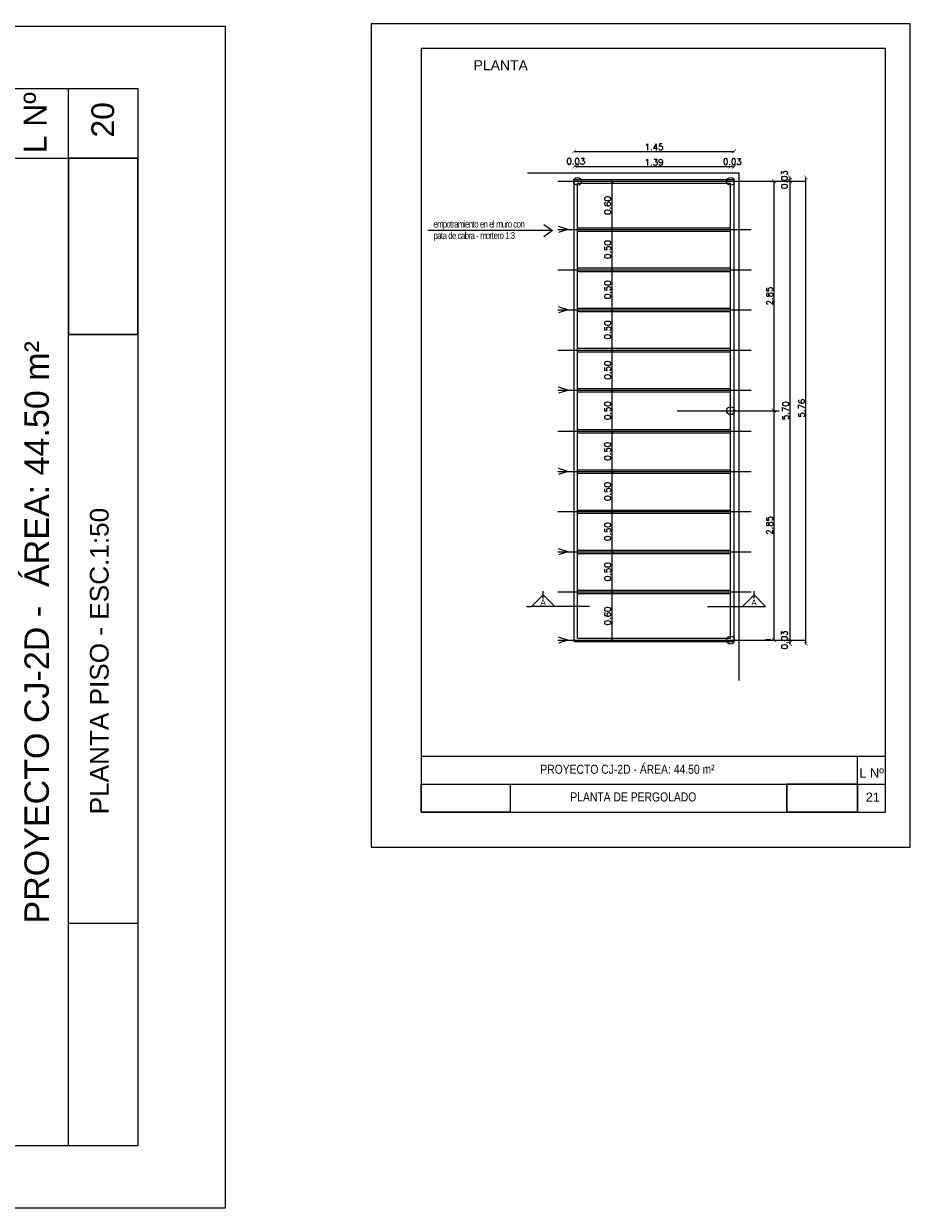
# Model space of a CAD drawing. Header units: millimetres. Extents: x 201 to 840, y 135 to 685.
# Tile 217 of 219: x 425 to 432, y 336 to 345. Entities that reach past the tile are written whole.
import ezdxf

# ---------------------------------------------------------------- set-up
doc = ezdxf.new("R2010")
doc.units = ezdxf.units.MM
doc.linetypes.add('ACAD_ISO10W100', pattern=[18, 12, -3, 0, -3])
doc.linetypes.add('HIDDEN2', pattern=[0.1875, 0.125, -0.0625])
for name, color, linetype in [('01', 1, 'Continuous'), ('03', 3, 'Continuous'), ('04', 4, 'Continuous'), ('COTA DETALLE', 1, 'Continuous'), ('LAMINA', 6, 'Continuous'), ('LINEA DE CORTE', 4, 'Continuous'), ('LLAMADAS', 1, 'Continuous'), ('piso', 1, 'Continuous'), ('PROYECCIONES', 2, 'Continuous'), ('TEXTO LAMINA', 2, 'Continuous')]:
    doc.layers.add(name, color=color, linetype=linetype)
doc.styles.add('ARIAL', font='arial.ttf', dxfattribs={"height": 0.06})
doc.styles.add('ROMANS', font='romans.shx')
doc.styles.get("Standard").update_dxf_attribs({"font": 'arial.ttf'})
doc.dimstyles.new('05', dxfattribs={"dimscale": 0, "dimtxt": 0.09, "dimasz": 0.05, "dimexe": 0, "dimexo": 0, "dimgap": 0, "dimtad": 0, "dimzin": 0, "dimdsep": 46, "dimtxsty": 'Standard', "dimblk": 'OPEN90', "dimcen": 0.25, "dimclrd": 1, "dimclre": 1, "dimclrt": 3, "dimadec": 0, "dimazin": 0, "dimtfac": 1, "dimtofl": 0, "dimtmove": 2, "dimatfit": 3, "dimldrblk": 'BOXFILLED', "dimfxl": 1, "dimtolj": 1, "dimtzin": 0, "dimarcsym": 0})
doc.dimstyles.new('COTAS5', dxfattribs={"dimscale": 0, "dimtxt": 0.05, "dimasz": 0.03, "dimexe": 0.18, "dimexo": 0.06, "dimgap": 0.01, "dimtad": 1, "dimzin": 1, "dimdsep": 46, "dimtxsty": 'ROMANS', "dimblk1": 'ARCHTICK', "dimblk2": 'ARCHTICK', "dimsah": 1, "dimcen": 0.2, "dimse1": 1, "dimse2": 1, "dimclrd": 1, "dimclre": 1, "dimclrt": 2, "dimazin": 0, "dimtfac": 3, "dimtmove": 2, "dimatfit": 3, "dimldrblk": 'ARCHTICK', "dimfxl": 1, "dimtolj": 1, "dimtzin": 0, "dimarcsym": 0})
picture_1 = doc.add_image_def('image1.jpg', size_in_pixel=(635, 198))
picture_2 = doc.add_image_def('image2.png', size_in_pixel=(322, 127))
picture_3 = doc.add_image_def('image5.jpg', size_in_pixel=(635, 198))

# ---------------------------------------------------------------- blocks, each defined once
blk = doc.blocks.new('_ARCHTICK')
at = {"color": 0, "linetype": 'ByBlock', "const_width": 0.15}
blk.add_lwpolyline([(-0.5, -0.5), (0.5, 0.5)], dxfattribs=at)
blk = doc.blocks.new('*D208')
at = {"layer": 'COTA DETALLE', "color": 1, "lineweight": -2, "ltscale": 0.01}
blk.add_line((429.497, 344.2648), (430.724, 344.2648), dxfattribs=at)
at = {"layer": 'DEFPOINTS', "color": 0, "ltscale": 0.01}
for p in [(430.724, 344.2648), (429.497, 344.0223), (430.724, 344.0223)]:
    blk.add_point(p, dxfattribs=at)
at = {"layer": 'COTA DETALLE', "color": 1, "lineweight": -2, "ltscale": 0.01, "xscale": 0.03, "yscale": 0.03, "zscale": 0.03, "rotation": 180}
blk.add_blockref('_ARCHTICK', (429.497, 344.2648), dxfattribs=at)
at = {"layer": 'COTA DETALLE', "color": 1, "lineweight": -2, "ltscale": 0.01, "xscale": 0.03, "yscale": 0.03, "zscale": 0.03}
blk.add_blockref('_ARCHTICK', (430.724, 344.2648), dxfattribs=at)
at = {"layer": 'COTA DETALLE', "color": 2, "ltscale": 0.01, "insert": (430.1105, 344.2998), "char_height": 0.05, "attachment_point": 5, "style": 'ROMANS'}
blk.add_mtext('\\A1;1.39', dxfattribs=at)
blk = doc.blocks.new('*D214')
at = {"layer": 'COTA DETALLE', "color": 1, "lineweight": -2, "ltscale": 0.01}
blk.add_line((429.497, 344.2648), (429.4699, 344.2648), dxfattribs=at)
at = {"layer": 'DEFPOINTS', "color": 0, "ltscale": 0.01}
for p in [(429.4699, 344.2648), (429.4699, 344.1605), (429.497, 344.1469)]:
    blk.add_point(p, dxfattribs=at)
at = {"layer": 'COTA DETALLE', "color": 1, "lineweight": -2, "ltscale": 0.01, "xscale": 0.03, "yscale": 0.03, "zscale": 0.03, "rotation": 180}
blk.add_blockref('_ARCHTICK', (429.4699, 344.2648), dxfattribs=at)
at = {"layer": 'COTA DETALLE', "color": 1, "lineweight": -2, "ltscale": 0.01, "xscale": 0.03, "yscale": 0.03, "zscale": 0.03}
blk.add_blockref('_ARCHTICK', (429.497, 344.2648), dxfattribs=at)
at = {"layer": 'COTA DETALLE', "color": 2, "ltscale": 0.01, "insert": (429.4835, 344.308), "char_height": 0.05, "attachment_point": 5, "style": 'ROMANS'}
blk.add_mtext('\\A1;0.03', dxfattribs=at)
blk = doc.blocks.new('*D215')
at = {"layer": 'COTA DETALLE', "color": 1, "lineweight": -2, "ltscale": 0.01}
blk.add_line((430.724, 344.2648), (430.7511, 344.2648), dxfattribs=at)
at = {"layer": 'DEFPOINTS', "color": 0, "ltscale": 0.01}
for p in [(430.7511, 344.2648), (430.724, 344.1469), (430.7511, 344.1605)]:
    blk.add_point(p, dxfattribs=at)
at = {"layer": 'COTA DETALLE', "color": 1, "lineweight": -2, "ltscale": 0.01, "xscale": 0.03, "yscale": 0.03, "zscale": 0.03, "rotation": 180}
blk.add_blockref('_ARCHTICK', (430.724, 344.2648), dxfattribs=at)
at = {"layer": 'COTA DETALLE', "color": 1, "lineweight": -2, "ltscale": 0.01, "xscale": 0.03, "yscale": 0.03, "zscale": 0.03}
blk.add_blockref('_ARCHTICK', (430.7511, 344.2648), dxfattribs=at)
at = {"layer": 'COTA DETALLE', "color": 2, "ltscale": 0.01, "insert": (430.7375, 344.3049), "char_height": 0.05, "attachment_point": 5, "style": 'ROMANS'}
blk.add_mtext('\\A1;0.03', dxfattribs=at)
blk = doc.blocks.new('*D209')
at = {"layer": 'COTA DETALLE', "color": 1, "lineweight": -2, "ltscale": 0.01}
blk.add_line((431.2, 344.1469), (431.2, 344.1786), dxfattribs=at)
at = {"layer": 'DEFPOINTS', "color": 0, "ltscale": 0.01}
for p in [(430.724, 344.1786), (430.724, 344.1469), (431.2, 344.1786)]:
    blk.add_point(p, dxfattribs=at)
at = {"layer": 'COTA DETALLE', "color": 1, "lineweight": -2, "ltscale": 0.01, "xscale": 0.03, "yscale": 0.03, "zscale": 0.03}
for p, rotation in [((431.2, 344.1786), 90), ((431.2, 344.1469), 270)]:
    blk.add_blockref('_ARCHTICK', p, dxfattribs=dict(at, rotation=rotation))
at = {"layer": 'COTA DETALLE', "color": 2, "ltscale": 0.01, "insert": (431.1555, 344.1605), "char_height": 0.05, "attachment_point": 5, "rotation": 90, "style": 'ROMANS'}
blk.add_mtext('\\A1;0.03', dxfattribs=at)
blk = doc.blocks.new('*D216')
at = {"layer": 'COTA DETALLE', "color": 1, "lineweight": -2, "ltscale": 0.01}
blk.add_line((429.4699, 344.3871), (430.7511, 344.3871), dxfattribs=at)
at = {"layer": 'DEFPOINTS', "color": 0, "ltscale": 0.01}
for p in [(430.7511, 344.3871), (429.4699, 344.1605), (430.7511, 344.1605)]:
    blk.add_point(p, dxfattribs=at)
at = {"layer": 'COTA DETALLE', "color": 1, "lineweight": -2, "ltscale": 0.01, "xscale": 0.03, "yscale": 0.03, "zscale": 0.03, "rotation": 180}
blk.add_blockref('_ARCHTICK', (429.4699, 344.3871), dxfattribs=at)
at = {"layer": 'COTA DETALLE', "color": 1, "lineweight": -2, "ltscale": 0.01, "xscale": 0.03, "yscale": 0.03, "zscale": 0.03}
blk.add_blockref('_ARCHTICK', (430.7511, 344.3871), dxfattribs=at)
at = {"layer": 'COTA DETALLE', "color": 2, "ltscale": 0.01, "insert": (430.1105, 344.4221), "char_height": 0.05, "attachment_point": 5, "style": 'ROMANS'}
blk.add_mtext('\\A1;1.45', dxfattribs=at)
blk = doc.blocks.new('*D210')
at = {"layer": 'COTA DETALLE', "color": 1, "lineweight": -2, "ltscale": 0.01}
blk.add_line((431.2, 340.4377), (431.2, 340.4693), dxfattribs=at)
at = {"layer": 'DEFPOINTS', "color": 0, "ltscale": 0.01}
for p in [(430.724, 340.4693), (431.2, 340.4693), (430.724, 340.4377)]:
    blk.add_point(p, dxfattribs=at)
at = {"layer": 'COTA DETALLE', "color": 1, "lineweight": -2, "ltscale": 0.01, "xscale": 0.03, "yscale": 0.03, "zscale": 0.03}
for p, rotation in [((431.2, 340.4693), 90), ((431.2, 340.4377), 270)]:
    blk.add_blockref('_ARCHTICK', p, dxfattribs=dict(at, rotation=rotation))
at = {"layer": 'COTA DETALLE', "color": 2, "ltscale": 0.01, "insert": (431.1555, 340.4706), "char_height": 0.05, "attachment_point": 5, "rotation": 90, "style": 'ROMANS'}
blk.add_mtext('\\A1;0.03', dxfattribs=at)
blk = doc.blocks.new('*D211')
at = {"layer": 'COTA DETALLE', "color": 1, "lineweight": -2, "ltscale": 0.01}
blk.add_line((431.2, 340.4693), (431.2, 344.1469), dxfattribs=at)
at = {"layer": 'DEFPOINTS', "color": 0, "ltscale": 0.01}
for p in [(430.724, 344.1469), (431.2, 344.1469), (430.724, 340.4693)]:
    blk.add_point(p, dxfattribs=at)
at = {"layer": 'COTA DETALLE', "color": 1, "lineweight": -2, "ltscale": 0.01, "xscale": 0.03, "yscale": 0.03, "zscale": 0.03}
for p, rotation in [((431.2, 344.1469), 90), ((431.2, 340.4693), 270)]:
    blk.add_blockref('_ARCHTICK', p, dxfattribs=dict(at, rotation=rotation))
at = {"layer": 'COTA DETALLE', "color": 2, "ltscale": 0.01, "insert": (431.165, 342.3081), "char_height": 0.05, "attachment_point": 5, "rotation": 90, "style": 'ROMANS'}
blk.add_mtext('\\A1;5.70', dxfattribs=at)
blk = doc.blocks.new('*D212')
at = {"layer": 'COTA DETALLE', "color": 1, "lineweight": -2, "ltscale": 0.01}
blk.add_line((431.0719, 342.3081), (431.0719, 344.1469), dxfattribs=at)
at = {"layer": 'DEFPOINTS', "color": 0, "ltscale": 0.01}
for p in [(430.6673, 344.1469), (431.0719, 344.1469), (430.724, 342.3081)]:
    blk.add_point(p, dxfattribs=at)
at = {"layer": 'COTA DETALLE', "color": 1, "lineweight": -2, "ltscale": 0.01, "xscale": 0.03, "yscale": 0.03, "zscale": 0.03}
for p, rotation in [((431.0719, 344.1469), 90), ((431.0719, 342.3081), 270)]:
    blk.add_blockref('_ARCHTICK', p, dxfattribs=dict(at, rotation=rotation))
at = {"layer": 'COTA DETALLE', "color": 2, "ltscale": 0.01, "insert": (431.0369, 343.2275), "char_height": 0.05, "attachment_point": 5, "rotation": 90, "style": 'ROMANS'}
blk.add_mtext('\\A1;2.85', dxfattribs=at)
blk = doc.blocks.new('*D213')
at = {"layer": 'COTA DETALLE', "color": 1, "lineweight": -2, "ltscale": 0.01}
blk.add_line((431.0719, 340.4693), (431.0719, 342.3081), dxfattribs=at)
at = {"layer": 'DEFPOINTS', "color": 0, "ltscale": 0.01}
for p in [(430.724, 342.3081), (431.0719, 342.3081), (430.6673, 340.4693)]:
    blk.add_point(p, dxfattribs=at)
at = {"layer": 'COTA DETALLE', "color": 1, "lineweight": -2, "ltscale": 0.01, "xscale": 0.03, "yscale": 0.03, "zscale": 0.03}
for p, rotation in [((431.0719, 342.3081), 90), ((431.0719, 340.4693), 270)]:
    blk.add_blockref('_ARCHTICK', p, dxfattribs=dict(at, rotation=rotation))
at = {"layer": 'COTA DETALLE', "color": 2, "ltscale": 0.01, "insert": (431.0369, 341.3887), "char_height": 0.05, "attachment_point": 5, "rotation": 90, "style": 'ROMANS'}
blk.add_mtext('\\A1;2.85', dxfattribs=at)
blk = doc.blocks.new('*D217')
at = {"layer": '01', "color": 1, "lineweight": -2}
blk.add_line((429.7742, 340.4693), (429.7742, 340.8557), dxfattribs=at)
at = {"layer": 'DEFPOINTS', "color": 0}
for p in [(429.7742, 340.8557), (429.8597, 340.8557), (429.8597, 340.4693)]:
    blk.add_point(p, dxfattribs=at)
at = {"layer": '01', "color": 1, "lineweight": -2, "xscale": 0.03, "yscale": 0.03, "zscale": 0.03}
for p, rotation in [((429.7742, 340.8557), 90), ((429.7742, 340.4693), 270)]:
    blk.add_blockref('_ARCHTICK', p, dxfattribs=dict(at, rotation=rotation))
at = {"layer": '01', "color": 2, "insert": (429.7392, 340.6625), "char_height": 0.05, "attachment_point": 5, "rotation": 90, "style": 'ROMANS'}
blk.add_mtext('\\A1;0.60', dxfattribs=at)
blk = doc.blocks.new('*D218')
at = {"layer": '01', "color": 1, "lineweight": -2}
blk.add_line((429.7742, 340.8557), (429.7742, 341.1777), dxfattribs=at)
at = {"layer": 'DEFPOINTS', "color": 0}
for p in [(429.7742, 341.1777), (429.8597, 341.1777), (429.8597, 340.8557)]:
    blk.add_point(p, dxfattribs=at)
at = {"layer": '01', "color": 1, "lineweight": -2, "xscale": 0.03, "yscale": 0.03, "zscale": 0.03}
for p, rotation in [((429.7742, 341.1777), 90), ((429.7742, 340.8557), 270)]:
    blk.add_blockref('_ARCHTICK', p, dxfattribs=dict(at, rotation=rotation))
at = {"layer": '01', "color": 2, "insert": (429.7392, 341.0167), "char_height": 0.05, "attachment_point": 5, "rotation": 90, "style": 'ROMANS'}
blk.add_mtext('\\A1;0.50', dxfattribs=at)
blk = doc.blocks.new('*D219')
at = {"layer": '01', "color": 1, "lineweight": -2}
blk.add_line((429.7742, 341.1777), (429.7742, 341.4997), dxfattribs=at)
at = {"layer": 'DEFPOINTS', "color": 0}
for p in [(429.7742, 341.4997), (429.8597, 341.4997), (429.8597, 341.1777)]:
    blk.add_point(p, dxfattribs=at)
at = {"layer": '01', "color": 1, "lineweight": -2, "xscale": 0.03, "yscale": 0.03, "zscale": 0.03}
for p, rotation in [((429.7742, 341.4997), 90), ((429.7742, 341.1777), 270)]:
    blk.add_blockref('_ARCHTICK', p, dxfattribs=dict(at, rotation=rotation))
at = {"layer": '01', "color": 2, "insert": (429.7392, 341.3387), "char_height": 0.05, "attachment_point": 5, "rotation": 90, "style": 'ROMANS'}
blk.add_mtext('\\A1;0.50', dxfattribs=at)
blk = doc.blocks.new('*D220')
at = {"layer": '01', "color": 1, "lineweight": -2}
blk.add_line((429.7742, 341.4997), (429.7742, 341.8217), dxfattribs=at)
at = {"layer": 'DEFPOINTS', "color": 0}
for p in [(429.7742, 341.8217), (429.8597, 341.8217), (429.8597, 341.4997)]:
    blk.add_point(p, dxfattribs=at)
at = {"layer": '01', "color": 1, "lineweight": -2, "xscale": 0.03, "yscale": 0.03, "zscale": 0.03}
for p, rotation in [((429.7742, 341.8217), 90), ((429.7742, 341.4997), 270)]:
    blk.add_blockref('_ARCHTICK', p, dxfattribs=dict(at, rotation=rotation))
at = {"layer": '01', "color": 2, "insert": (429.7392, 341.6607), "char_height": 0.05, "attachment_point": 5, "rotation": 90, "style": 'ROMANS'}
blk.add_mtext('\\A1;0.50', dxfattribs=at)
blk = doc.blocks.new('*D221')
at = {"layer": '01', "color": 1, "lineweight": -2}
blk.add_line((429.7742, 341.8217), (429.7742, 342.1437), dxfattribs=at)
at = {"layer": 'DEFPOINTS', "color": 0}
for p in [(429.7742, 342.1437), (429.8597, 342.1437), (429.8597, 341.8217)]:
    blk.add_point(p, dxfattribs=at)
at = {"layer": '01', "color": 1, "lineweight": -2, "xscale": 0.03, "yscale": 0.03, "zscale": 0.03}
for p, rotation in [((429.7742, 342.1437), 90), ((429.7742, 341.8217), 270)]:
    blk.add_blockref('_ARCHTICK', p, dxfattribs=dict(at, rotation=rotation))
at = {"layer": '01', "color": 2, "insert": (429.7392, 341.9827), "char_height": 0.05, "attachment_point": 5, "rotation": 90, "style": 'ROMANS'}
blk.add_mtext('\\A1;0.50', dxfattribs=at)
blk = doc.blocks.new('*D222')
at = {"layer": '01', "color": 1, "lineweight": -2}
blk.add_line((429.7742, 342.1437), (429.7742, 342.4725), dxfattribs=at)
at = {"layer": 'DEFPOINTS', "color": 0}
for p in [(429.7742, 342.4725), (429.8597, 342.4725), (429.8597, 342.1437)]:
    blk.add_point(p, dxfattribs=at)
at = {"layer": '01', "color": 1, "lineweight": -2, "xscale": 0.03, "yscale": 0.03, "zscale": 0.03}
for p, rotation in [((429.7742, 342.4725), 90), ((429.7742, 342.1437), 270)]:
    blk.add_blockref('_ARCHTICK', p, dxfattribs=dict(at, rotation=rotation))
at = {"layer": '01', "color": 2, "insert": (429.7392, 342.3081), "char_height": 0.05, "attachment_point": 5, "rotation": 90, "style": 'ROMANS'}
blk.add_mtext('\\A1;0.50', dxfattribs=at)
blk = doc.blocks.new('*D223')
at = {"layer": '01', "color": 1, "lineweight": -2}
blk.add_line((429.7742, 342.4725), (429.7742, 342.7945), dxfattribs=at)
at = {"layer": 'DEFPOINTS', "color": 0}
for p in [(429.7742, 342.7945), (429.8597, 342.7945), (429.8597, 342.4725)]:
    blk.add_point(p, dxfattribs=at)
at = {"layer": '01', "color": 1, "lineweight": -2, "xscale": 0.03, "yscale": 0.03, "zscale": 0.03}
for p, rotation in [((429.7742, 342.7945), 90), ((429.7742, 342.4725), 270)]:
    blk.add_blockref('_ARCHTICK', p, dxfattribs=dict(at, rotation=rotation))
at = {"layer": '01', "color": 2, "insert": (429.7392, 342.6335), "char_height": 0.05, "attachment_point": 5, "rotation": 90, "style": 'ROMANS'}
blk.add_mtext('\\A1;0.50', dxfattribs=at)
blk = doc.blocks.new('*D224')
at = {"layer": '01', "color": 1, "lineweight": -2}
blk.add_line((429.7742, 342.7945), (429.7742, 343.1165), dxfattribs=at)
at = {"layer": 'DEFPOINTS', "color": 0}
for p in [(429.7742, 343.1165), (429.8597, 343.1165), (429.8597, 342.7945)]:
    blk.add_point(p, dxfattribs=at)
at = {"layer": '01', "color": 1, "lineweight": -2, "xscale": 0.03, "yscale": 0.03, "zscale": 0.03}
for p, rotation in [((429.7742, 343.1165), 90), ((429.7742, 342.7945), 270)]:
    blk.add_blockref('_ARCHTICK', p, dxfattribs=dict(at, rotation=rotation))
at = {"layer": '01', "color": 2, "insert": (429.7392, 342.9555), "char_height": 0.05, "attachment_point": 5, "rotation": 90, "style": 'ROMANS'}
blk.add_mtext('\\A1;0.50', dxfattribs=at)
blk = doc.blocks.new('*D225')
at = {"layer": '01', "color": 1, "lineweight": -2}
blk.add_line((429.7742, 343.1165), (429.7742, 343.4385), dxfattribs=at)
at = {"layer": 'DEFPOINTS', "color": 0}
for p in [(429.7742, 343.4385), (429.8597, 343.4385), (429.8597, 343.1165)]:
    blk.add_point(p, dxfattribs=at)
at = {"layer": '01', "color": 1, "lineweight": -2, "xscale": 0.03, "yscale": 0.03, "zscale": 0.03}
for p, rotation in [((429.7742, 343.4385), 90), ((429.7742, 343.1165), 270)]:
    blk.add_blockref('_ARCHTICK', p, dxfattribs=dict(at, rotation=rotation))
at = {"layer": '01', "color": 2, "insert": (429.7392, 343.2775), "char_height": 0.05, "attachment_point": 5, "rotation": 90, "style": 'ROMANS'}
blk.add_mtext('\\A1;0.50', dxfattribs=at)
blk = doc.blocks.new('*D226')
at = {"layer": '01', "color": 1, "lineweight": -2}
blk.add_line((429.7742, 343.4385), (429.7742, 343.7605), dxfattribs=at)
at = {"layer": 'DEFPOINTS', "color": 0}
for p in [(429.7742, 343.7605), (429.8597, 343.7605), (429.8597, 343.4385)]:
    blk.add_point(p, dxfattribs=at)
at = {"layer": '01', "color": 1, "lineweight": -2, "xscale": 0.03, "yscale": 0.03, "zscale": 0.03}
for p, rotation in [((429.7742, 343.7605), 90), ((429.7742, 343.4385), 270)]:
    blk.add_blockref('_ARCHTICK', p, dxfattribs=dict(at, rotation=rotation))
at = {"layer": '01', "color": 2, "insert": (429.7392, 343.5995), "char_height": 0.05, "attachment_point": 5, "rotation": 90, "style": 'ROMANS'}
blk.add_mtext('\\A1;0.50', dxfattribs=at)
blk = doc.blocks.new('*D227')
at = {"layer": '01', "color": 1, "lineweight": -2}
blk.add_line((429.7742, 343.7605), (429.7742, 344.1469), dxfattribs=at)
at = {"layer": 'DEFPOINTS', "color": 0}
for p in [(429.7742, 344.1469), (429.8597, 344.1469), (429.8597, 343.7605)]:
    blk.add_point(p, dxfattribs=at)
at = {"layer": '01', "color": 1, "lineweight": -2, "xscale": 0.03, "yscale": 0.03, "zscale": 0.03}
for p, rotation in [((429.7742, 344.1469), 90), ((429.7742, 343.7605), 270)]:
    blk.add_blockref('_ARCHTICK', p, dxfattribs=dict(at, rotation=rotation))
at = {"layer": '01', "color": 2, "insert": (429.7392, 343.9537), "char_height": 0.05, "attachment_point": 5, "rotation": 90, "style": 'ROMANS'}
blk.add_mtext('\\A1;0.60', dxfattribs=at)

msp = doc.modelspace()

# ---------------------------------------------------------------- linework, layer by layer
at = {"color": 250, "linetype": 'ACAD_ISO10W100', "ltscale": 0.5}
for p, q in [((429.3397, 344.1469), (431.3272, 344.1469)), ((429.3397, 343.7605), (430.8887, 343.7605)), ((429.3397, 343.4385), (430.8887, 343.4385)), ((429.3397, 343.1165), (430.8887, 343.1165)), ((429.3397, 342.7945), (430.8887, 342.7945)), ((429.3397, 342.4725), (430.8887, 342.4725)), ((430.2951, 342.3081), (431.1125, 342.3081)), ((429.3397, 342.1437), (430.8887, 342.1437)), ((429.3397, 341.8217), (430.8887, 341.8217)), ((429.3397, 341.4997), (430.8887, 341.4997)), ((429.3397, 341.1777), (430.8887, 341.1777)), ((429.3397, 340.8557), (430.8887, 340.8557)), ((429.3397, 340.4693), (431.3272, 340.4693))]:
    msp.add_line(p, q, dxfattribs=at)
at = {"layer": '01'}
for points in [[(425.9737, 342.9196), (425.9737, 344.332), (425.4166, 344.332), (425.4166, 342.9196)], [(431.1747, 339.0905), (431.7404, 339.0905), (431.7404, 339.3136), (431.1747, 339.3136)]]:
    msp.add_lwpolyline(points, close=True, dxfattribs=at)
at = {"layer": '03', "linetype": 'HIDDEN2', "ltscale": 0.1}
for p, q in [((429.4199, 343.7605), (429.3455, 343.7845)), ((429.4199, 343.7594), (429.3455, 343.7355)), ((429.4199, 343.7605), (429.4949, 343.7605)), ((429.4199, 343.1165), (429.3455, 343.1405)), ((429.4199, 343.1154), (429.3455, 343.0915)), ((429.4199, 343.1165), (429.4949, 343.1165)), ((429.4199, 342.4725), (429.3455, 342.4965)), ((429.4199, 342.4714), (429.3455, 342.4475)), ((429.4199, 342.4725), (429.4949, 342.4725)), ((429.4199, 341.8217), (429.3455, 341.8456)), ((429.4199, 341.8206), (429.3455, 341.7966)), ((429.4199, 341.8217), (429.4949, 341.8217)), ((429.4199, 341.1777), (429.3455, 341.2016)), ((429.4199, 341.1766), (429.3455, 341.1526)), ((429.4199, 341.1777), (429.4949, 341.1777)), ((429.4199, 340.4699), (429.3455, 340.4938)), ((429.4199, 340.4687), (429.3455, 340.4448)), ((429.4199, 340.4699), (429.4949, 340.4699))]:
    msp.add_line(p, q, dxfattribs=at)
at = {"layer": '04', "color": 7, "ltscale": 0.0036}
for centre in [(429.497, 344.1469), (430.724, 344.1469), (430.724, 342.3081), (430.724, 340.4693)]:
    msp.add_circle(centre, 0.0316, dxfattribs=at)
at = {"layer": 'COTA DETALLE', "color": 1, "ltscale": 0.01}
msp.add_line((431.3272, 340.4377), (431.3272, 344.1786), dxfattribs=at)
at = {"layer": 'LAMINA', "color": 7}
for p, q in [((411.4261, 345.3909), (426.6737, 345.3909)), ((426.6737, 345.3909), (426.6737, 335.9143)), ((426.6737, 335.9143), (411.4261, 335.9143))]:
    msp.add_line(p, q, dxfattribs=at)
at = {"layer": 'LAMINA'}
for p, q in [((411.9261, 344.8909), (425.9737, 344.8909)), ((425.9737, 336.4143), (411.9261, 336.4143))]:
    msp.add_line(p, q, dxfattribs=at)
at = {"layer": 'LAMINA', "color": 2}
for p, q in [((425.9737, 344.8909), (425.9737, 336.4143)), ((424.8595, 344.332), (425.9737, 344.332))]:
    msp.add_line(p, q, dxfattribs=at)
at = {"layer": 'LAMINA', "color": 2, "ltscale": 0.01}
for p, q in [((431.9639, 339.5362), (428.2439, 339.5362)), ((431.7404, 339.0905), (431.7404, 339.5362))]:
    msp.add_line(p, q, dxfattribs=at)
at = {"layer": 'LAMINA', "color": 7}
msp.add_lwpolyline([(432.1639, 338.8105), (432.1639, 345.4105), (427.8439, 345.4105), (427.8439, 338.8105)], close=True, dxfattribs=at)
at = {"layer": 'LAMINA'}
msp.add_lwpolyline([(431.9639, 339.0905), (431.9639, 345.2105), (428.2439, 345.2105), (428.2439, 339.0905)], close=True, dxfattribs=at)
at = {"layer": 'LAMINA', "color": 1}
msp.add_lwpolyline([(425.4166, 336.4143), (425.4166, 344.8909)], dxfattribs=at)
at = {"layer": 'LAMINA', "color": 1, "ltscale": 0.01}
msp.add_lwpolyline([(428.2439, 339.3133), (431.9639, 339.3133)], dxfattribs=at)
at = {"layer": 'LINEA DE CORTE', "color": 1}
for p, q in [((429.2216, 340.8026), (429.2216, 340.8605)), ((430.9122, 340.8026), (430.9122, 340.8605)), ((429.0878, 340.739), (429.1291, 340.739)), ((429.0878, 340.739), (429.1291, 340.739)), ((429.0878, 340.739), (429.1291, 340.739)), ((429.0878, 340.739), (429.1291, 340.739)), ((431.0461, 340.4707), (431.0047, 340.4707))]:
    msp.add_line(p, q, dxfattribs=at)
at = {"layer": 'LINEA DE CORTE'}
for points in [[(429.594, 340.739), (429.1291, 340.739), (429.2216, 340.8315), (429.3141, 340.739)], [(430.5398, 340.739), (431.0047, 340.739), (430.9122, 340.8315), (430.8197, 340.739)]]:
    msp.add_lwpolyline(points, dxfattribs=at)
at = {"layer": 'piso'}
for p, q in [((429.0973, 344.2145), (430.7907, 344.2145)), ((430.7907, 344.2145), (430.7907, 340.1461))]:
    msp.add_line(p, q, dxfattribs=at)
at = {"layer": 'PROYECCIONES', "color": 1}
for p, q in [((429.4699, 340.4571), (429.4699, 344.1605)), ((429.4699, 344.1605), (430.7511, 344.1605)), ((429.497, 344.1469), (430.724, 344.1469)), ((430.7511, 340.4571), (430.7511, 344.1605)), ((429.497, 340.4842), (429.497, 344.1334)), ((429.497, 344.1334), (430.724, 344.1334)), ((430.724, 340.4842), (430.724, 344.1334)), ((429.497, 343.7741), (430.724, 343.7741)), ((429.497, 343.747), (430.724, 343.747)), ((429.497, 343.4521), (430.724, 343.4521)), ((429.497, 343.425), (430.724, 343.425)), ((429.497, 343.1301), (430.724, 343.1301)), ((429.497, 343.103), (430.724, 343.103)), ((429.497, 342.8081), (430.724, 342.8081)), ((429.497, 342.781), (430.724, 342.781)), ((429.497, 342.4861), (430.724, 342.4861)), ((429.497, 342.459), (430.724, 342.459)), ((429.497, 342.1573), (430.724, 342.1573)), ((429.497, 342.1302), (430.724, 342.1302)), ((429.497, 341.8353), (430.724, 341.8353)), ((429.497, 341.8082), (430.724, 341.8082)), ((429.497, 341.5113), (430.724, 341.5113)), ((429.497, 341.4862), (430.724, 341.4862)), ((429.497, 341.1913), (430.724, 341.1913)), ((429.497, 341.1642), (430.724, 341.1642)), ((429.497, 340.8693), (430.724, 340.8693)), ((429.497, 340.8422), (430.724, 340.8422)), ((429.4699, 340.4571), (430.7511, 340.4571)), ((429.497, 340.4842), (430.724, 340.4842))]:
    msp.add_line(p, q, dxfattribs=at)

# ---------------------------------------------------------------- block references
at = {"layer": 'COTA DETALLE', "color": 1, "ltscale": 0.01, "xscale": 0.03, "yscale": 0.03, "zscale": 0.03}
for p, rotation in [((431.3272, 344.1786), 90), ((431.3272, 340.4377), 270)]:
    msp.add_blockref('_ARCHTICK', p, dxfattribs=dict(at, rotation=rotation))

# ---------------------------------------------------------------- texts
at = {"layer": 'COTA DETALLE', "color": 2, "ltscale": 0.01, "insert": (431.2922, 342.3291), "char_height": 0.05, "attachment_point": 5, "rotation": 90, "style": 'ROMANS'}
msp.add_mtext('\\A1;5.76', dxfattribs=at)
at = {"layer": 'LINEA DE CORTE', "style": 'ARIAL'}
for p in [(429.1991, 340.7481), (430.8897, 340.7466)]:
    msp.add_attdef('A', p, 'LETRA...', height=0.04716, dxfattribs=at)
at = {"layer": 'LLAMADAS', "color": 2, "ltscale": 0.01, "insert": (428.3423, 343.8317), "char_height": 0.055, "width": 1.289382, "attachment_point": 1, "style": 'ARIAL'}
msp.add_mtext('\\A1;{\\fTechnic|b0|i0|c2|p2;\\T0.8;empotramiento en el muro con\\Ppata de cabra - mortero 1:3}', dxfattribs=at)
at = {"layer": 'TEXTO LAMINA', "color": 4, "style": 'ARIAL'}
for s, p in [('L Nº', (425.2424, 344.3717)), ('20', (425.7838, 344.4982))]:
    msp.add_text(s, height=0.18244, rotation=90, dxfattribs=at).set_placement(p)
at = {"layer": 'TEXTO LAMINA', "style": 'ARIAL'}
msp.add_text('PROYECTO CJ-2D -  ÁREA: 44.50 m²', height=0.195309, rotation=90, dxfattribs=at).set_placement((425.2604, 338.1969))
at = {"layer": 'TEXTO LAMINA', "color": 2, "style": 'ARIAL'}
msp.add_text('PLANTA PISO - ESC.1:50', height=0.15, rotation=90, dxfattribs=at).set_placement((425.7394, 339.0725))
at = {"layer": 'TEXTO LAMINA', "color": 4, "style": 'ARIAL'}
for s, p in [('L Nº', (431.7562, 339.3671)), ('21', (431.8068, 339.1739))]:
    msp.add_text(s, height=0.07298, dxfattribs=at).set_placement(p)
at = {"layer": 'TEXTO LAMINA', "color": 2, "insert": (428.0349, 345.1173), "char_height": 0.08, "width": 2.225338, "attachment_point": 1, "style": 'ARIAL'}
msp.add_mtext('\\pi0.6296;PLANTA ', dxfattribs=at)
at = {"layer": 'TEXTO LAMINA', "char_height": 0.07245, "attachment_point": 1, "style": 'ARIAL'}
for s, insert in [('{\\fTechnic|b0|i0|c2|p2;PROYECTO CJ-2D - ÁREA: 44.50 m²}', (429.1986, 339.47)), ('{\\fTechnic|b0|i0|c2|p2;PLANTA DE PERGOLADO}', (429.4393, 339.248))]:
    msp.add_mtext_dynamic_manual_height_columns(s, width=4.338061, gutter_width=12.5, heights=[0], dxfattribs=dict(at, insert=insert))

# ---------------------------------------------------------------- dimensions: what is measured, and where the dimension line sits
at = {"layer": '01'}
for base, p1, p2, text, picture, middle in [((429.7742, 344.1469), (429.8597, 343.7605), (429.8597, 344.1469), '0.60', '*D227', (429.7392, 343.9537)), ((429.7742, 343.7605), (429.8597, 343.4385), (429.8597, 343.7605), '0.50', '*D226', (429.7392, 343.5995)), ((429.7742, 343.4385), (429.8597, 343.1165), (429.8597, 343.4385), '0.50', '*D225', (429.7392, 343.2775)), ((429.7742, 343.1165), (429.8597, 342.7945), (429.8597, 343.1165), '0.50', '*D224', (429.7392, 342.9555)), ((429.7742, 342.7945), (429.8597, 342.4725), (429.8597, 342.7945), '0.50', '*D223', (429.7392, 342.6335)), ((429.7742, 342.4725), (429.8597, 342.1437), (429.8597, 342.4725), '0.50', '*D222', (429.7392, 342.3081)), ((429.7742, 342.1437), (429.8597, 341.8217), (429.8597, 342.1437), '0.50', '*D221', (429.7392, 341.9827)), ((429.7742, 341.8217), (429.8597, 341.4997), (429.8597, 341.8217), '0.50', '*D220', (429.7392, 341.6607)), ((429.7742, 341.4997), (429.8597, 341.1777), (429.8597, 341.4997), '0.50', '*D219', (429.7392, 341.3387)), ((429.7742, 341.1777), (429.8597, 340.8557), (429.8597, 341.1777), '0.50', '*D218', (429.7392, 341.0167)), ((429.7742, 340.8557), (429.8597, 340.4693), (429.8597, 340.8557), '0.60', '*D217', (429.7392, 340.6625))]:
    dim = msp.add_linear_dim(base=base, p1=p1, p2=p2, angle=270, text=text, dimstyle='COTAS5', override={"dimscale": 1}, dxfattribs=at)
    dim.commit()
    dim.dimension.update_dxf_attribs({"geometry": picture, "text_midpoint": middle})
at = {"layer": 'COTA DETALLE', "ltscale": 0.01}
for base, p1, p2, text, picture, middle in [((430.7511, 344.3871), (429.4699, 344.1605), (430.7511, 344.1605), '1.45', '*D216', (430.1105, 344.4221)), ((430.724, 344.2648), (429.497, 344.0223), (430.724, 344.0223), '1.39', '*D208', (430.1105, 344.2998))]:
    dim = msp.add_linear_dim(base=base, p1=p1, p2=p2, text=text, dimstyle='COTAS5', override={"dimscale": 1}, dxfattribs=at)
    dim.commit()
    dim.dimension.update_dxf_attribs({"geometry": picture, "text_midpoint": middle})
for base, p1, p2, picture, middle in [((429.4699, 344.2648), (429.497, 344.1469), (429.4699, 344.1605), '*D214', (429.4835, 344.308)), ((430.7511, 344.2648), (430.724, 344.1469), (430.7511, 344.1605), '*D215', (430.7375, 344.3049))]:
    dim = msp.add_linear_dim(base=base, p1=p1, p2=p2, dimstyle='COTAS5', override={"dimscale": 1}, dxfattribs=at)
    dim.commit()
    dim.dimension.update_dxf_attribs({"geometry": picture, "text_midpoint": middle, "dimtype": 160})
for base, p1, p2, text, picture, middle in [((431.0719, 344.1469), (430.724, 342.3081), (430.6673, 344.1469), '2.85', '*D212', (431.0369, 343.2275)), ((431.2, 344.1469), (430.724, 340.4693), (430.724, 344.1469), '5.70', '*D211', (431.165, 342.3081)), ((431.0719, 342.3081), (430.6673, 340.4693), (430.724, 342.3081), '2.85', '*D213', (431.0369, 341.3887))]:
    dim = msp.add_linear_dim(base=base, p1=p1, p2=p2, angle=90, text=text, dimstyle='COTAS5', override={"dimscale": 1}, dxfattribs=at)
    dim.commit()
    dim.dimension.update_dxf_attribs({"geometry": picture, "text_midpoint": middle})
for base, p1, p2, picture, middle in [((431.2, 344.1786), (430.724, 344.1469), (430.724, 344.1786), '*D209', (431.1555, 344.1605)), ((431.2, 340.4693), (430.724, 340.4377), (430.724, 340.4693), '*D210', (431.1555, 340.4706))]:
    dim = msp.add_linear_dim(base=base, p1=p1, p2=p2, angle=90, dimstyle='COTAS5', override={"dimscale": 1}, dxfattribs=at)
    dim.commit()
    dim.dimension.update_dxf_attribs({"geometry": picture, "text_midpoint": middle, "dimtype": 160})

# ---------------------------------------------------------------- pictures from other files: only their frames are drawn
image = msp.add_image(picture_2, insert=(425.9737, 342.9196), size_in_units=(1.4124, 0.5571), rotation=90)
image.dxf.flags = 7
image = msp.add_image(picture_1, insert=(428.2439, 339.0905), size_in_units=(0.7146, 0.2228), rotation=0)
image.dxf.flags = 7
image = msp.add_image(picture_2, insert=(431.1747, 339.0905), size_in_units=(0.5657, 0.2231), rotation=0)
image.dxf.flags = 7
image = msp.add_image(picture_1, insert=(425.9737, 336.4143), size_in_units=(1.7866, 0.5571), rotation=90)
image.dxf.flags = 7
at = {"layer": '01'}
image = msp.add_image(picture_3, insert=(428.2439, 339.0905), size_in_units=(0.7146, 0.2228), dxfattribs=at)
image.dxf.flags = 7
image = msp.add_image(picture_3, insert=(425.9737, 336.4143), size_in_units=(1.7866, 0.5571), rotation=90, dxfattribs=at)
image.dxf.flags = 7

# ---------------------------------------------------------------- leaders
at = {"layer": 'LLAMADAS'}
msp.add_leader([(429.2963, 343.7514), (428.393, 343.7514)], dimstyle='05', override={"dimscale": 1, "dimasz": 0.07, "dimldrblk": 'OPEN90'}, dxfattribs=at)

doc.saveas('drawing.dxf')
